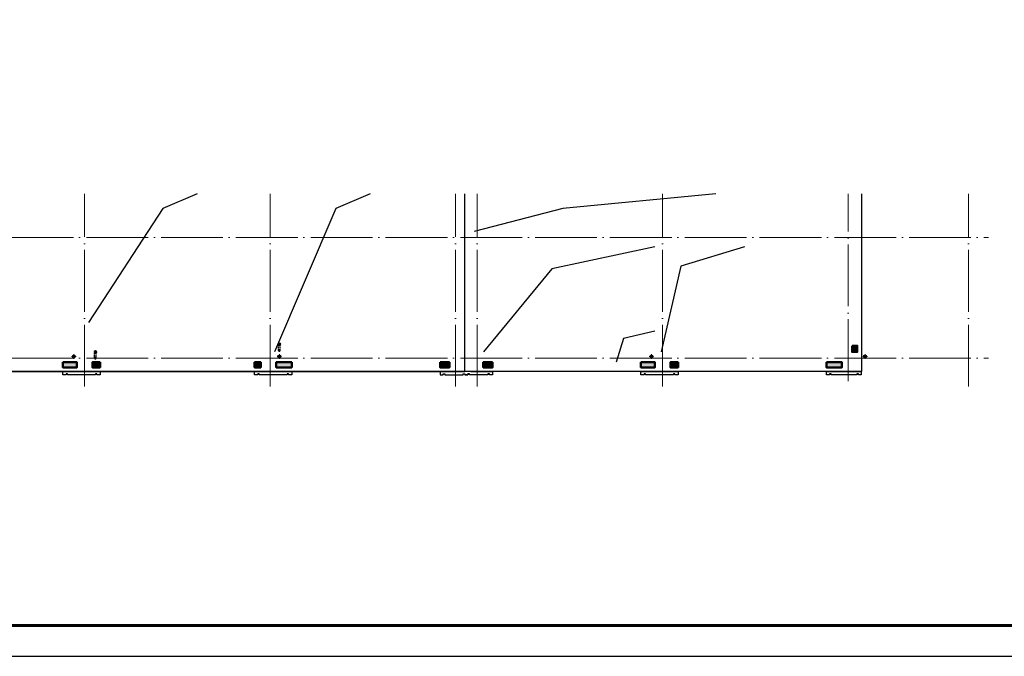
# Model space of a CAD drawing. Extents: x 447288 to 563800, y -194684 to 241749.
# Tile 76 of 91: x 512654 to 544509, y 46024 to 66621. Entities that reach past the tile are written whole.
import ezdxf

# ---------------------------------------------------------------- set-up
doc = ezdxf.new("R2010")
doc.units = 0
doc.header["$LTSCALE"] = 1000
for name, pattern in [('jz-g2#$0$pm-1f$0$P+2号楼+屋顶$0$$1$DOTE', [2.42, 2, -0.2, 0.02, -0.2]), ('jz-g2#$0$pm-ktbf$0$DASH', [0.35, 0.25, -0.1]), ('jz-g2#$0$pm-ktbf$0$DOTE', [2.42, 2, -0.2, 0.02, -0.2]), ('jz-g2#$0$pm-ktbf$0$P+2号楼+屋顶$0$$1$DOTE', [2.42, 2, -0.2, 0.02, -0.2])]:
    doc.linetypes.add(name, pattern=pattern)
doc.layers.get('0').update_dxf_attribs({"lineweight": 20})
for name, color, linetype in [('jz-g2#$0$A-OVER', 7, 'Continuous'), ('jz-g2#$0$pm-1f$0$A-OVER', 7, 'Continuous'), ('jz-g2#$0$pm-1f$0$P+2号楼+屋顶$0$$1$A-ROOF-WATER', 4, 'Continuous'), ('jz-g2#$0$pm-ktbf$0$A-OVER', 7, 'Continuous'), ('jz-g2#$0$pm-ktbf$0$A-ROOF-WATER', 4, 'Continuous'), ('jz-g2#$0$pm-ktbf$0$A-面积', 21, 'Continuous'), ('jz-g2#$0$pm-ktbf$0$P+2号楼+屋顶$0$$1$A-ROOF-WATER', 4, 'Continuous'), ('jz-g2#$0$PUB_TITLE', 4, 'Continuous'), ('PUB_DIM', 3, 'Continuous'), ('PUB_TITLE', 4, 'Continuous')]:
    doc.layers.add(name, color=color, linetype=linetype)
for name, color, linetype, lineweight in [('jz-g2#$0$pm-1f$0$P+2号楼+屋顶$0$$1$A-LVTRY-1', 155, 'Continuous', 20), ('jz-g2#$0$pm-ktbf$0$A-LVTRY', 155, 'Continuous', 20), ('jz-g2#$0$pm-ktbf$0$A-LVTRY-1', 155, 'Continuous', 20), ('jz-g2#$0$pm-ktbf$0$DOTE', 10, 'jz-g2#$0$pm-ktbf$0$DOTE', 9), ('jz-g2#$0$pm-ktbf$0$P+2号楼+屋顶$0$$1$A-LVTRY-1', 155, 'Continuous', 20), ('jz-g2#$0$WALL', 9, 'Continuous', 50)]:
    doc.layers.add(name, color=color, linetype=linetype, lineweight=lineweight)

# ---------------------------------------------------------------- blocks, each defined once
blk = doc.blocks.new('jz-g2#$0$pm-ktbf$0$P+2号楼+屋顶$0$$1$W-pipe-1')
at = {"layer": 'jz-g2#$0$pm-ktbf$0$P+2号楼+屋顶$0$$1$A-LVTRY-1', "color": 1, "linetype": 'jz-g2#$0$pm-ktbf$0$P+2号楼+屋顶$0$$1$DOTE', "ltscale": 0.01}
for points in [[(75, 0), (-75, 0)], [(0, 75), (0, -75)]]:
    blk.add_lwpolyline(points, dxfattribs=at)
at = {"layer": 'jz-g2#$0$pm-ktbf$0$P+2号楼+屋顶$0$$1$A-LVTRY-1'}
for radius in [55, 45]:
    blk.add_circle((0, 0), radius, dxfattribs=at)
blk = doc.blocks.new('jz-g2#$0$pm-1f$0$P+2号楼+屋顶$0$$1$W-pipe-1')
at = {"layer": 'jz-g2#$0$pm-1f$0$P+2号楼+屋顶$0$$1$A-LVTRY-1', "color": 1, "linetype": 'jz-g2#$0$pm-1f$0$P+2号楼+屋顶$0$$1$DOTE', "ltscale": 0.01}
for points in [[(75, 0), (-75, 0)], [(0, 75), (0, -75)]]:
    blk.add_lwpolyline(points, dxfattribs=at)
at = {"layer": 'jz-g2#$0$pm-1f$0$P+2号楼+屋顶$0$$1$A-LVTRY-1'}
for radius in [55, 45]:
    blk.add_circle((0, 0), radius, dxfattribs=at)
blk = doc.blocks.new('jz-g2#$0$pm-1f$0$SDFSF')
at = {"layer": 'jz-g2#$0$pm-1f$0$A-OVER'}
blk.add_lwpolyline([(684399, 115988), (683199, 115988), (683199, 115888), (683299, 115888), (683299, 115913), (683349, 115913), (683349, 115888), (684249, 115888), (684249, 115913), (684299, 115913), (684299, 115888), (684399, 115888), (684399, 115988)], dxfattribs=at)
blk = doc.blocks.new('jz-g2#$0$A$Cbc82c78b')
h = blk.add_hatch(color=8)
h.dxf.hatch_style = 1
h.paths.add_polyline_path([(62070, 700), (62240, 700), (62240, 500), (62070, 500)])
h = blk.add_hatch(color=8)
h.dxf.hatch_style = 1
h.paths.add_polyline_path([(36541, 170), (36991, 170), (36991, 0), (36541, 0)])
h = blk.add_hatch(color=8)
h.dxf.hatch_style = 1
h.paths.add_polyline_path([(37741, 170), (37491, 170), (37491, 0), (37741, 0)])
h = blk.add_hatch(color=8)
h.dxf.hatch_style = 1
h.paths.add_polyline_path([(42741, 170), (42941, 170), (42941, 0), (42741, 0)])
h = blk.add_hatch(color=8)
h.dxf.hatch_style = 1
h.paths.add_polyline_path([(43941, 170), (43441, 170), (43441, 0), (43941, 0)])
h = blk.add_hatch(color=8)
h.dxf.hatch_style = 1
h.paths.add_polyline_path([(48741, 170), (49041, 170), (49041, 0), (48741, 0)])
h = blk.add_hatch(color=8)
h.dxf.hatch_style = 1
h.paths.add_polyline_path([(50440, 170), (50140, 170), (50140, 0), (50440, 0)])
h = blk.add_hatch(color=8)
h.dxf.hatch_style = 1
h.paths.add_polyline_path([(55240, 170), (55691, 170), (55691, 0), (55240, 0)])
h = blk.add_hatch(color=8)
h.dxf.hatch_style = 1
h.paths.add_polyline_path([(56440, 170), (56191, 170), (56191, 0), (56440, 0)])
h = blk.add_hatch(color=8)
h.dxf.hatch_style = 1
h.paths.add_polyline_path([(61240, 170), (61740, 170), (61740, 0), (61240, 0)])
at = {"layer": 'jz-g2#$0$WALL'}
for points in [[(62070, 700), (62240, 700), (62240, 500), (62070, 500)], [(36541, 170), (36991, 170), (36991, 0), (36541, 0)], [(37741, 170), (37491, 170), (37491, 0), (37741, 0)], [(42741, 170), (42941, 170), (42941, 0), (42741, 0)], [(43941, 170), (43441, 170), (43441, 0), (43941, 0)], [(48741, 170), (49041, 170), (49041, 0), (48741, 0)], [(50440, 170), (50140, 170), (50140, 0), (50440, 0)], [(55240, 170), (55691, 170), (55691, 0), (55240, 0)], [(56440, 170), (56191, 170), (56191, 0), (56440, 0)], [(61240, 170), (61740, 170), (61740, 0), (61240, 0)]]:
    blk.add_lwpolyline(points, close=True, dxfattribs=at)
blk = doc.blocks.new('jz-g2#$0$pm-ktbf$0$W-pipe-3')
at = {"layer": 'jz-g2#$0$pm-ktbf$0$A-ROOF-WATER', "color": 1, "linetype": 'jz-g2#$0$pm-ktbf$0$DOTE', "ltscale": 0.01}
for p, q in [((-30, 0), (30, 0)), ((0, -30), (0, 30))]:
    blk.add_line(p, q, dxfattribs=at)
at = {"layer": 'jz-g2#$0$pm-ktbf$0$A-ROOF-WATER'}
blk.add_circle((0, 0), 25, dxfattribs=at)
blk = doc.blocks.new('jz-g2#$0$pm-ktbf$0$W-drain-4')
at = {"layer": 'jz-g2#$0$pm-ktbf$0$A-LVTRY'}
h = blk.add_hatch(dxfattribs=at)
h.set_pattern_fill('玻璃', color=256, scale=10, angle=45)
h.set_pattern_definition([(45, (-117968.186, -205653.527), (-8.4852814, 8.4852814), [])])
edge = h.paths.add_edge_path()
edge.add_arc((0, 0), 45, 0, 360)
blk.add_circle((0, 0), 45, dxfattribs=at)
blk = doc.blocks.new('jz-g2#$0$pm-ktbf$0$LNSLG+DL')
at = {"layer": 'jz-g2#$0$pm-ktbf$0$A-ROOF-WATER', "linetype": 'jz-g2#$0$pm-ktbf$0$DASH', "ltscale": 0.2}
for points in [[(0, 25), (-162, 25)], [(0, -25), (-163, -25)]]:
    blk.add_lwpolyline(points, dxfattribs=at)
at = {"layer": 'jz-g2#$0$pm-ktbf$0$A-LVTRY-1'}
blk.add_blockref('jz-g2#$0$pm-ktbf$0$W-drain-4', (-200, 0), dxfattribs=at)
at = {"layer": 'jz-g2#$0$pm-ktbf$0$A-ROOF-WATER'}
blk.add_blockref('jz-g2#$0$pm-ktbf$0$W-pipe-3', (0, 0), dxfattribs=at)
blk = doc.blocks.new('jz-g2#$0$pm-ktbf$0$A$C605D023C')
at = {"layer": 'jz-g2#$0$pm-ktbf$0$A-ROOF-WATER', "rotation": 180}
blk.add_blockref('jz-g2#$0$pm-ktbf$0$LNSLG+DL', (60, 200), dxfattribs=at)
blk = doc.blocks.new('jz-g2#')
at = {"layer": 'jz-g2#$0$A-OVER'}
blk.add_lwpolyline([(539888, 60986), (539888, 55235), (483494, 55235, -0.182817), (481353, 56045), (476005, 60986)], format="xyb", dxfattribs=at)
for points in [[(533204, 59270), (529865, 58561), (527654, 55870)], [(536103, 59270), (534045, 58650), (533404, 55870)], [(533204, 56540), (532185, 56305), (531954, 55540)]]:
    blk.add_lwpolyline(points, dxfattribs=at)
at = {"layer": 'jz-g2#$0$pm-1f$0$A-OVER'}
for points in [[(527353, 55235), (526254, 55235), (526254, 55135), (526354, 55135), (526354, 55160), (526404, 55160), (526404, 55135), (527004, 55135), (527004, 55160), (527054, 55160), (527054, 55135), (527154, 55135), (527154, 55160)], [(527253, 55235), (527953, 55235), (527953, 55135), (527853, 55135), (527853, 55160), (527803, 55160), (527803, 55135), (527204, 55135), (527204, 55160), (527154, 55160), (527154, 55135), (527054, 55135)], [(532753, 55235), (533953, 55235), (533953, 55135), (533853, 55135), (533853, 55160), (533803, 55160), (533803, 55135), (532903, 55135), (532903, 55160), (532853, 55160), (532853, 55135), (532753, 55135), (532753, 55235)], [(538753, 55235), (539873, 55235), (539873, 55135), (539788, 55135), (539788, 55160), (539738, 55160), (539738, 55135), (538903, 55135), (538903, 55160), (538853, 55160), (538853, 55135), (538753, 55135), (538753, 55235)]]:
    blk.add_lwpolyline(points, dxfattribs=at)
at = {"layer": 'jz-g2#$0$pm-ktbf$0$A-OVER'}
for points in [[(518395, 60986), (517281, 60512), (514880, 56820)], [(523996, 60986), (522881, 60512), (520897, 55870)], [(535180, 60986), (530230, 60512), (527353, 59770)]]:
    blk.add_lwpolyline(points, dxfattribs=at)
at = {"layer": 'jz-g2#$0$pm-ktbf$0$A-面积', "color": 6}
blk.add_lwpolyline([(476009, 60986), (481297, 56095, 0.188811), (483494, 55235), (527054, 55235), (527054, 60986)], format="xyb", dxfattribs=at)
at = {"layer": 'jz-g2#$0$pm-ktbf$0$DOTE'}
for p, q in [((514754, 54751), (514754, 60986)), ((520754, 54751), (520754, 60986)), ((526754, 54751), (526754, 60986)), ((527453, 54751), (527453, 60986)), ((533453, 54751), (533453, 60986)), ((539453, 54929), (539453, 60986)), ((543353, 54751), (543353, 60986)), ((471251, 59570), (543998, 59570)), ((471251, 55670), (543998, 55670))]:
    blk.add_line(p, q, dxfattribs=at)
at = {"layer": 'jz-g2#$0$PUB_TITLE'}
blk.add_lwpolyline([(458700, 46024), (563800, 46024), (563800, 105424), (458700, 105424)], close=True, dxfattribs=at)
blk.add_lwpolyline([(458700, 46024), (563800, 46024), (563800, 105424), (458700, 105424)], close=True, dxfattribs=at)
at = {"layer": 'jz-g2#$0$PUB_TITLE', "const_width": 100}
blk.add_lwpolyline([(461200, 47024), (562800, 47024), (562800, 104424), (461200, 104424)], close=True, dxfattribs=at)
at = {"layer": 'jz-g2#$0$A-OVER'}
blk.add_blockref('jz-g2#$0$A$Cbc82c78b', (477513, 55370), dxfattribs=at)
at = {"layer": 'jz-g2#$0$pm-1f$0$A-OVER', "xscale": -1}
for p in [(1198453, -60753), (1204653, -60753)]:
    blk.add_blockref('jz-g2#$0$pm-1f$0$SDFSF', p, dxfattribs=at)
at = {"layer": 'jz-g2#$0$pm-1f$0$P+2号楼+屋顶$0$$1$A-ROOF-WATER', "yscale": 1.000036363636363, "zscale": 1.000036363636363}
for p, xscale, rotation in [((521054, 55720), 1.000036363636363, 90.00000000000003), ((540003, 55720), -1.000036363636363, 270)]:
    blk.add_blockref('jz-g2#$0$pm-1f$0$P+2号楼+屋顶$0$$1$W-pipe-1', p, dxfattribs=dict(at, xscale=xscale, rotation=rotation))
at = {"layer": 'jz-g2#$0$pm-ktbf$0$A-OVER', "xscale": -1, "rotation": 270}
for p in [(520854, 55859), (514904, 55610)]:
    blk.add_blockref('jz-g2#$0$pm-ktbf$0$A$C605D023C', p, dxfattribs=at)
at = {"layer": 'jz-g2#$0$pm-ktbf$0$P+2号楼+屋顶$0$$1$A-ROOF-WATER', "xscale": 1.000036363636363, "yscale": 1.000036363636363, "zscale": 1.000036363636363, "rotation": 90.00000000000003}
for p in [(514404, 55720), (533098, 55720)]:
    blk.add_blockref('jz-g2#$0$pm-ktbf$0$P+2号楼+屋顶$0$$1$W-pipe-1', p, dxfattribs=at)

msp = doc.modelspace()

# ---------------------------------------------------------------- block references
at = {"layer": 'PUB_DIM'}
msp.add_blockref('jz-g2#', (0, 0), dxfattribs=at)

# ---------------------------------------------------------------- next in the draw order: linework, layer by layer
at = {"layer": 'PUB_TITLE'}
msp.add_lwpolyline([(458699.9, 46024.3), (563799.9, 46024.3), (563799.9, 105424.3), (458699.9, 105424.3)], close=True, dxfattribs=at)

doc.saveas('drawing.dxf')
